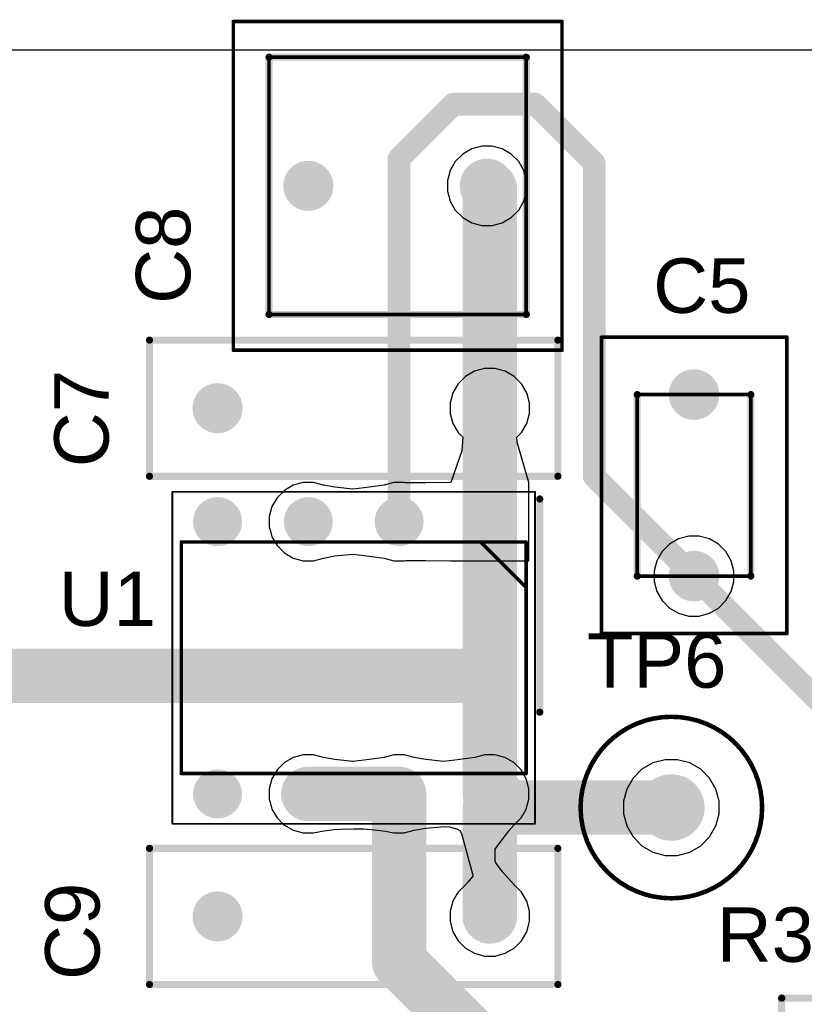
# Model space of a CAD drawing. Header units: millimetres. Extents: x 24 to 183, y 18 to 128.
# Tile 10 of 11: x 129 to 151, y 79 to 107. Entities that reach past the tile are written whole.
import ezdxf

# ---------------------------------------------------------------- set-up
doc = ezdxf.new("R2010")
doc.units = ezdxf.units.MM
for name, color, linetype in [('BottomLayer', 5, 'Continuous'), ('BottomSolder', 6, 'Continuous'), ('Mechanical13', 56, 'Continuous'), ('Mechanical15', 56, 'Continuous'), ('MultiLayer', 9, 'Continuous'), ('PadHoleLayer', 156, 'Continuous'), ('TopLayer', 1, 'Continuous'), ('TopOverlay', 2, 'Continuous'), ('TopSolder', 216, 'Continuous')]:
    doc.layers.add(name, color=color, linetype=linetype)
doc.styles.add('Arial', font='arial.ttf', dxfattribs={"height": 0.2})

# ---------------------------------------------------------------- blocks, each defined once
blk = doc.blocks.new('5261_7')
at = {"layer": 'BottomLayer'}
h = blk.add_hatch(color=5, dxfattribs=at)
edge = h.paths.add_edge_path()
edge.add_arc((0, 0), 0.83, 0, 360)
at = {"layer": 'BottomSolder'}
h = blk.add_hatch(color=6, dxfattribs=at)
edge = h.paths.add_edge_path()
edge.add_arc((0, 0), 0.9316, 0, 360)
at = {"layer": 'MultiLayer'}
h = blk.add_hatch(color=9, dxfattribs=at)
edge = h.paths.add_edge_path()
edge.add_arc((0, 0), 0.83, 0, 360)
at = {"layer": 'PadHoleLayer'}
h = blk.add_hatch(color=156, dxfattribs=at)
edge = h.paths.add_edge_path()
edge.add_arc((0, 0), 0.53, 0, 360)
at = {"layer": 'TopLayer'}
h = blk.add_hatch(color=1, dxfattribs=at)
edge = h.paths.add_edge_path()
edge.add_arc((0, 0), 0.83, 0, 360)
at = {"layer": 'TopSolder'}
h = blk.add_hatch(color=216, dxfattribs=at)
edge = h.paths.add_edge_path()
edge.add_arc((0, 0), 0.9316, 0, 360)
at = {"layer": 'Mechanical15'}
for points, const_width in [([(2.54, 0, 1), (-2.54, 0, 1)], 0.127), ([(-2.57175, 0, 1), (-2.50825, 0, 1)], 0.0635), ([(2.50825, 0, 1), (2.57175, 0, 1)], 0.0635)]:
    blk.add_lwpolyline(points, format="xyb", close=True, dxfattribs=dict(at, const_width=const_width))
blk = doc.blocks.new('F2W2D0_17')
at = {"layer": 'BottomLayer'}
h = blk.add_hatch(color=5, dxfattribs=at)
edge = h.paths.add_edge_path()
edge.add_arc((0, 0), 0.6, 0, 360)
h = blk.add_hatch(color=5, dxfattribs=at)
edge = h.paths.add_edge_path()
edge.add_arc((15.2, 0), 0.6, 0, 360)
at = {"layer": 'BottomSolder'}
h = blk.add_hatch(color=6, dxfattribs=at)
edge = h.paths.add_edge_path()
edge.add_arc((0, 0), 0.702, 0, 360)
h = blk.add_hatch(color=6, dxfattribs=at)
edge = h.paths.add_edge_path()
edge.add_arc((15.2, 0), 0.702, 0, 360)
at = {"layer": 'MultiLayer'}
h = blk.add_hatch(color=9, dxfattribs=at)
edge = h.paths.add_edge_path()
edge.add_arc((0, 0), 0.6, 0, 360)
h = blk.add_hatch(color=9, dxfattribs=at)
edge = h.paths.add_edge_path()
edge.add_arc((15.2, 0), 0.6, 0, 360)
at = {"layer": 'PadHoleLayer'}
h = blk.add_hatch(color=156, dxfattribs=at)
edge = h.paths.add_edge_path()
edge.add_arc((0, 0), 0.4, 0, 360)
h = blk.add_hatch(color=156, dxfattribs=at)
edge = h.paths.add_edge_path()
edge.add_arc((15.2, 0), 0.4, 0, 360)
at = {"layer": 'TopLayer'}
h = blk.add_hatch(color=1, dxfattribs=at)
edge = h.paths.add_edge_path()
edge.add_arc((0, 0), 0.6, 0, 360)
h = blk.add_hatch(color=1, dxfattribs=at)
edge = h.paths.add_edge_path()
edge.add_arc((15.2, 0), 0.6, 0, 360)
at = {"layer": 'TopSolder'}
h = blk.add_hatch(color=216, dxfattribs=at)
edge = h.paths.add_edge_path()
edge.add_arc((0, 0), 0.702, 0, 360)
h = blk.add_hatch(color=216, dxfattribs=at)
edge = h.paths.add_edge_path()
edge.add_arc((15.2, 0), 0.702, 0, 360)
at = {"layer": 'Mechanical15', "const_width": 0.203}
for points in [[(1.397, -1.397), (1.397, 1.397)], [(1.397, 1.397), (13.843, 1.397)], [(13.843, -1.397), (13.843, 1.397)], [(1.397, -1.397), (13.843, -1.397)]]:
    blk.add_lwpolyline(points, dxfattribs=at)
at = {"layer": 'Mechanical15', "const_width": 0.102}
for points in [[(1.346, 1.397, 1), (1.448, 1.397, 1)], [(1.346, 1.397, 1), (1.448, 1.397, 1)], [(13.792, 1.397, 1), (13.894, 1.397, 1)], [(13.792, 1.397, 1), (13.894, 1.397, 1)], [(1.346, -1.397, 1), (1.448, -1.397, 1)], [(1.346, -1.397, 1), (1.448, -1.397, 1)], [(13.792, -1.397, 1), (13.894, -1.397, 1)], [(13.792, -1.397, 1), (13.894, -1.397, 1)]]:
    blk.add_lwpolyline(points, format="xyb", close=True, dxfattribs=at)
at = {"layer": 'TopOverlay', "const_width": 0.2}
for points in [[(3.775, 1.524), (11.425, 1.524)], [(3.775, 0), (3.775, 1.524)], [(11.425, -1.524), (11.425, 1.524)], [(2.032, 0), (3.775, 0)], [(3.775, -1.524), (3.775, 0)], [(11.425, 0), (13.335, 0)], [(3.775, -1.524), (11.425, -1.524)]]:
    blk.add_lwpolyline(points, dxfattribs=at)
at = {"layer": 'TopOverlay', "const_width": 0.1}
for points in [[(3.725, 1.524, 1), (3.825, 1.524, 1)], [(3.725, 1.524, 1), (3.825, 1.524, 1)], [(11.375, 1.524, 1), (11.475, 1.524, 1)], [(11.375, 1.524, 1), (11.475, 1.524, 1)], [(1.982, 0, 1), (2.082, 0, 1)], [(3.725, 0, 1), (3.825, 0, 1)], [(3.725, 0, 1), (3.825, 0, 1)], [(3.725, 0, 1), (3.825, 0, 1)], [(11.375, 0, 1), (11.475, 0, 1)], [(13.285, 0, 1), (13.385, 0, 1)], [(3.725, -1.524, 1), (3.825, -1.524, 1)], [(3.725, -1.524, 1), (3.825, -1.524, 1)], [(11.375, -1.524, 1), (11.475, -1.524, 1)], [(11.375, -1.524, 1), (11.475, -1.524, 1)]]:
    blk.add_lwpolyline(points, format="xyb", close=True, dxfattribs=at)
blk = doc.blocks.new('C325C201K3G5TA_19')
at = {"layer": 'BottomLayer'}
h = blk.add_hatch(color=5, dxfattribs=at)
edge = h.paths.add_edge_path()
edge.add_arc((0, 0), 0.609, 0, 360)
h = blk.add_hatch(color=5, dxfattribs=at)
edge = h.paths.add_edge_path()
edge.add_arc((5.08, 0), 0.609, 0, 360)
at = {"layer": 'BottomSolder'}
h = blk.add_hatch(color=6, dxfattribs=at)
edge = h.paths.add_edge_path()
edge.add_arc((0, 0), 0.71, 0, 360)
h = blk.add_hatch(color=6, dxfattribs=at)
edge = h.paths.add_edge_path()
edge.add_arc((5.08, 0), 0.71, 0, 360)
at = {"layer": 'MultiLayer'}
h = blk.add_hatch(color=9, dxfattribs=at)
edge = h.paths.add_edge_path()
edge.add_arc((0, 0), 0.609, 0, 360)
h = blk.add_hatch(color=9, dxfattribs=at)
edge = h.paths.add_edge_path()
edge.add_arc((5.08, 0), 0.609, 0, 360)
at = {"layer": 'PadHoleLayer'}
h = blk.add_hatch(color=156, dxfattribs=at)
edge = h.paths.add_edge_path()
edge.add_arc((0, 0), 0.355, 0, 360)
h = blk.add_hatch(color=156, dxfattribs=at)
edge = h.paths.add_edge_path()
edge.add_arc((5.08, 0), 0.355, 0, 360)
at = {"layer": 'TopLayer'}
h = blk.add_hatch(color=1, dxfattribs=at)
edge = h.paths.add_edge_path()
edge.add_arc((0, 0), 0.609, 0, 360)
h = blk.add_hatch(color=1, dxfattribs=at)
edge = h.paths.add_edge_path()
edge.add_arc((5.08, 0), 0.609, 0, 360)
at = {"layer": 'TopSolder'}
h = blk.add_hatch(color=216, dxfattribs=at)
edge = h.paths.add_edge_path()
edge.add_arc((0, 0), 0.71, 0, 360)
h = blk.add_hatch(color=216, dxfattribs=at)
edge = h.paths.add_edge_path()
edge.add_arc((5.08, 0), 0.71, 0, 360)
at = {"layer": 'Mechanical13', "const_width": 0.1}
for points in [[(0, 1.59), (0, -1.59)], [(0, 1.59), (5.08, 1.59)], [(5.08, 1.59), (5.08, -1.59)], [(0, -1.59), (5.08, -1.59)]]:
    blk.add_lwpolyline(points, dxfattribs=at)
at = {"layer": 'Mechanical13', "const_width": 0.05}
for points in [[(-0.025, 1.59, 1), (0.025, 1.59, 1)], [(-0.025, 1.59, 1), (0.025, 1.59, 1)], [(5.055, 1.59, 1), (5.105, 1.59, 1)], [(5.055, 1.59, 1), (5.105, 1.59, 1)], [(-0.025, -1.59, 1), (0.025, -1.59, 1)], [(-0.025, -1.59, 1), (0.025, -1.59, 1)], [(5.055, -1.59, 1), (5.105, -1.59, 1)], [(5.055, -1.59, 1), (5.105, -1.59, 1)]]:
    blk.add_lwpolyline(points, format="xyb", close=True, dxfattribs=at)
at = {"layer": 'Mechanical15', "const_width": 0.1}
for points in [[(-1.609, 2.59), (-1.609, -2.6)], [(-1.609, 2.59), (6.689, 2.59)], [(6.689, 2.59), (6.689, -2.6)], [(-1.609, -2.6), (6.689, -2.6)]]:
    blk.add_lwpolyline(points, dxfattribs=at)
at = {"layer": 'Mechanical15', "const_width": 0.05}
for points in [[(-1.634, 2.59, 1), (-1.584, 2.59, 1)], [(-1.634, 2.59, 1), (-1.584, 2.59, 1)], [(6.664, 2.59, 1), (6.714, 2.59, 1)], [(6.664, 2.59, 1), (6.714, 2.59, 1)], [(-1.634, -2.6, 1), (-1.584, -2.6, 1)], [(-1.634, -2.6, 1), (-1.584, -2.6, 1)], [(6.664, -2.6, 1), (6.714, -2.6, 1)], [(6.664, -2.6, 1), (6.714, -2.6, 1)]]:
    blk.add_lwpolyline(points, format="xyb", close=True, dxfattribs=at)
at = {"layer": 'TopOverlay', "const_width": 0.2}
for points in [[(0, 1.59), (5.08, 1.59)], [(0, -1.59), (5.08, -1.59)]]:
    blk.add_lwpolyline(points, dxfattribs=at)
at = {"layer": 'TopOverlay', "const_width": 0.1}
for points in [[(-0.05, 1.59, 1), (0.05, 1.59, 1)], [(5.03, 1.59, 1), (5.13, 1.59, 1)], [(-0.05, -1.59, 1), (0.05, -1.59, 1)], [(5.03, -1.59, 1), (5.13, -1.59, 1)]]:
    blk.add_lwpolyline(points, format="xyb", close=True, dxfattribs=at)
blk = doc.blocks.new('MKS2D041001K00KSSD_33')
at = {"layer": 'BottomLayer'}
h = blk.add_hatch(color=5, dxfattribs=at)
edge = h.paths.add_edge_path()
edge.add_arc((0, 0), 0.6, 0, 360)
h = blk.add_hatch(color=5, dxfattribs=at)
edge = h.paths.add_edge_path()
edge.add_arc((5, 0), 0.6, 0, 360)
at = {"layer": 'BottomSolder'}
h = blk.add_hatch(color=6, dxfattribs=at)
edge = h.paths.add_edge_path()
edge.add_arc((0, 0), 0.702, 0, 360)
h = blk.add_hatch(color=6, dxfattribs=at)
edge = h.paths.add_edge_path()
edge.add_arc((5, 0), 0.702, 0, 360)
at = {"layer": 'MultiLayer'}
h = blk.add_hatch(color=9, dxfattribs=at)
edge = h.paths.add_edge_path()
edge.add_arc((0, 0), 0.6, 0, 360)
h = blk.add_hatch(color=9, dxfattribs=at)
edge = h.paths.add_edge_path()
edge.add_arc((5, 0), 0.6, 0, 360)
at = {"layer": 'PadHoleLayer'}
h = blk.add_hatch(color=156, dxfattribs=at)
edge = h.paths.add_edge_path()
edge.add_arc((0, 0), 0.375, 0, 360)
h = blk.add_hatch(color=156, dxfattribs=at)
edge = h.paths.add_edge_path()
edge.add_arc((5, 0), 0.375, 0, 360)
at = {"layer": 'TopLayer'}
h = blk.add_hatch(color=1, dxfattribs=at)
edge = h.paths.add_edge_path()
edge.add_arc((0, 0), 0.6, 0, 360)
h = blk.add_hatch(color=1, dxfattribs=at)
edge = h.paths.add_edge_path()
edge.add_arc((5, 0), 0.6, 0, 360)
at = {"layer": 'TopSolder'}
h = blk.add_hatch(color=216, dxfattribs=at)
edge = h.paths.add_edge_path()
edge.add_arc((0, 0), 0.702, 0, 360)
h = blk.add_hatch(color=216, dxfattribs=at)
edge = h.paths.add_edge_path()
edge.add_arc((5, 0), 0.702, 0, 360)
at = {"layer": 'Mechanical13', "const_width": 0.2}
for points in [[(6.1, 3.6), (-1.1, 3.6)], [(-1.1, 3.6), (-1.1, -3.6)], [(6.1, 3.6), (6.1, -3.6)], [(6.1, -3.6), (-1.1, -3.6)]]:
    blk.add_lwpolyline(points, dxfattribs=at)
at = {"layer": 'Mechanical13', "const_width": 0.1}
for points in [[(-1.15, 3.6, 1), (-1.05, 3.6, 1)], [(-1.15, 3.6, 1), (-1.05, 3.6, 1)], [(6.05, 3.6, 1), (6.15, 3.6, 1)], [(6.05, 3.6, 1), (6.15, 3.6, 1)], [(-1.15, -3.6, 1), (-1.05, -3.6, 1)], [(-1.15, -3.6, 1), (-1.05, -3.6, 1)], [(6.05, -3.6, 1), (6.15, -3.6, 1)], [(6.05, -3.6, 1), (6.15, -3.6, 1)]]:
    blk.add_lwpolyline(points, format="xyb", close=True, dxfattribs=at)
at = {"layer": 'Mechanical15', "const_width": 0.1}
for points in [[(7.1, 4.6), (-2.1, 4.6)], [(-2.1, 4.6), (-2.1, -4.6)], [(7.1, 4.6), (7.1, -4.6)], [(7.1, -4.6), (-2.1, -4.6)]]:
    blk.add_lwpolyline(points, dxfattribs=at)
at = {"layer": 'Mechanical15', "const_width": 0.05}
for points in [[(-2.125, 4.6, 1), (-2.075, 4.6, 1)], [(-2.125, 4.6, 1), (-2.075, 4.6, 1)], [(7.075, 4.6, 1), (7.125, 4.6, 1)], [(7.075, 4.6, 1), (7.125, 4.6, 1)], [(-2.125, -4.6, 1), (-2.075, -4.6, 1)], [(-2.125, -4.6, 1), (-2.075, -4.6, 1)], [(7.075, -4.6, 1), (7.125, -4.6, 1)], [(7.075, -4.6, 1), (7.125, -4.6, 1)]]:
    blk.add_lwpolyline(points, format="xyb", close=True, dxfattribs=at)
at = {"layer": 'TopOverlay', "const_width": 0.1}
for points in [[(6.1, 3.6), (-1.1, 3.6)], [(-1.1, 3.6), (-1.1, -3.6)], [(6.1, 3.6), (-1.1, 3.6)], [(-1.1, 3.6), (-1.1, -3.6)], [(6.1, 3.6), (6.1, -3.6)], [(6.1, 3.6), (6.1, -3.6)], [(6.1, -3.6), (-1.1, -3.6)], [(6.1, -3.6), (-1.1, -3.6)]]:
    blk.add_lwpolyline(points, dxfattribs=at)
at = {"layer": 'TopOverlay', "const_width": 0.05}
for points in [[(-1.125, 3.6, 1), (-1.075, 3.6, 1)], [(-1.125, 3.6, 1), (-1.075, 3.6, 1)], [(-1.125, 3.6, 1), (-1.075, 3.6, 1)], [(-1.125, 3.6, 1), (-1.075, 3.6, 1)], [(6.075, 3.6, 1), (6.125, 3.6, 1)], [(6.075, 3.6, 1), (6.125, 3.6, 1)], [(6.075, 3.6, 1), (6.125, 3.6, 1)], [(6.075, 3.6, 1), (6.125, 3.6, 1)], [(-1.125, -3.6, 1), (-1.075, -3.6, 1)], [(-1.125, -3.6, 1), (-1.075, -3.6, 1)], [(-1.125, -3.6, 1), (-1.075, -3.6, 1)], [(-1.125, -3.6, 1), (-1.075, -3.6, 1)], [(6.075, -3.6, 1), (6.125, -3.6, 1)], [(6.075, -3.6, 1), (6.125, -3.6, 1)], [(6.075, -3.6, 1), (6.125, -3.6, 1)], [(6.075, -3.6, 1), (6.125, -3.6, 1)]]:
    blk.add_lwpolyline(points, format="xyb", close=True, dxfattribs=at)
blk = doc.blocks.new('DIP762W57P254L952H343Q8N_35')
at = {"layer": 'BottomLayer'}
blk.add_hatch(color=5, dxfattribs=at).paths.add_polyline_path([(-4.395, 4.395), (-3.225, 4.395), (-3.225, 3.225), (-4.395, 3.225)])
h = blk.add_hatch(color=5, dxfattribs=at)
edge = h.paths.add_edge_path()
edge.add_arc((3.81, 3.81), 0.585, 0, 360)
h = blk.add_hatch(color=5, dxfattribs=at)
edge = h.paths.add_edge_path()
edge.add_arc((-3.81, 1.27), 0.585, 0, 360)
h = blk.add_hatch(color=5, dxfattribs=at)
edge = h.paths.add_edge_path()
edge.add_arc((3.81, 1.27), 0.585, 0, 360)
h = blk.add_hatch(color=5, dxfattribs=at)
edge = h.paths.add_edge_path()
edge.add_arc((-3.81, -1.27), 0.585, 0, 360)
h = blk.add_hatch(color=5, dxfattribs=at)
edge = h.paths.add_edge_path()
edge.add_arc((3.81, -1.27), 0.585, 0, 360)
h = blk.add_hatch(color=5, dxfattribs=at)
edge = h.paths.add_edge_path()
edge.add_arc((-3.81, -3.81), 0.585, 0, 360)
h = blk.add_hatch(color=5, dxfattribs=at)
edge = h.paths.add_edge_path()
edge.add_arc((3.81, -3.81), 0.585, 0, 360)
at = {"layer": 'BottomSolder'}
blk.add_hatch(color=6, dxfattribs=at).paths.add_polyline_path([(-4.497, 4.497), (-3.123, 4.497), (-3.123, 3.123), (-4.497, 3.123)])
h = blk.add_hatch(color=6, dxfattribs=at)
edge = h.paths.add_edge_path()
edge.add_arc((3.81, 3.81), 0.687, 0, 360)
h = blk.add_hatch(color=6, dxfattribs=at)
edge = h.paths.add_edge_path()
edge.add_arc((-3.81, 1.27), 0.687, 0, 360)
h = blk.add_hatch(color=6, dxfattribs=at)
edge = h.paths.add_edge_path()
edge.add_arc((3.81, 1.27), 0.687, 0, 360)
h = blk.add_hatch(color=6, dxfattribs=at)
edge = h.paths.add_edge_path()
edge.add_arc((-3.81, -1.27), 0.687, 0, 360)
h = blk.add_hatch(color=6, dxfattribs=at)
edge = h.paths.add_edge_path()
edge.add_arc((3.81, -1.27), 0.687, 0, 360)
h = blk.add_hatch(color=6, dxfattribs=at)
edge = h.paths.add_edge_path()
edge.add_arc((-3.81, -3.81), 0.687, 0, 360)
h = blk.add_hatch(color=6, dxfattribs=at)
edge = h.paths.add_edge_path()
edge.add_arc((3.81, -3.81), 0.687, 0, 360)
at = {"layer": 'MultiLayer'}
blk.add_hatch(color=9, dxfattribs=at).paths.add_polyline_path([(-4.395, 4.395), (-3.225, 4.395), (-3.225, 3.225), (-4.395, 3.225)])
h = blk.add_hatch(color=9, dxfattribs=at)
edge = h.paths.add_edge_path()
edge.add_arc((3.81, 3.81), 0.585, 0, 360)
h = blk.add_hatch(color=9, dxfattribs=at)
edge = h.paths.add_edge_path()
edge.add_arc((-3.81, 1.27), 0.585, 0, 360)
h = blk.add_hatch(color=9, dxfattribs=at)
edge = h.paths.add_edge_path()
edge.add_arc((3.81, 1.27), 0.585, 0, 360)
h = blk.add_hatch(color=9, dxfattribs=at)
edge = h.paths.add_edge_path()
edge.add_arc((-3.81, -1.27), 0.585, 0, 360)
h = blk.add_hatch(color=9, dxfattribs=at)
edge = h.paths.add_edge_path()
edge.add_arc((3.81, -1.27), 0.585, 0, 360)
h = blk.add_hatch(color=9, dxfattribs=at)
edge = h.paths.add_edge_path()
edge.add_arc((-3.81, -3.81), 0.585, 0, 360)
h = blk.add_hatch(color=9, dxfattribs=at)
edge = h.paths.add_edge_path()
edge.add_arc((3.81, -3.81), 0.585, 0, 360)
at = {"layer": 'PadHoleLayer'}
h = blk.add_hatch(color=156, dxfattribs=at)
edge = h.paths.add_edge_path()
edge.add_arc((-3.81, 3.81), 0.385, 0, 360)
h = blk.add_hatch(color=156, dxfattribs=at)
edge = h.paths.add_edge_path()
edge.add_arc((3.81, 3.81), 0.385, 0, 360)
h = blk.add_hatch(color=156, dxfattribs=at)
edge = h.paths.add_edge_path()
edge.add_arc((-3.81, 1.27), 0.385, 0, 360)
h = blk.add_hatch(color=156, dxfattribs=at)
edge = h.paths.add_edge_path()
edge.add_arc((3.81, 1.27), 0.385, 0, 360)
h = blk.add_hatch(color=156, dxfattribs=at)
edge = h.paths.add_edge_path()
edge.add_arc((-3.81, -1.27), 0.385, 0, 360)
h = blk.add_hatch(color=156, dxfattribs=at)
edge = h.paths.add_edge_path()
edge.add_arc((3.81, -1.27), 0.385, 0, 360)
h = blk.add_hatch(color=156, dxfattribs=at)
edge = h.paths.add_edge_path()
edge.add_arc((-3.81, -3.81), 0.385, 0, 360)
h = blk.add_hatch(color=156, dxfattribs=at)
edge = h.paths.add_edge_path()
edge.add_arc((3.81, -3.81), 0.385, 0, 360)
at = {"layer": 'TopLayer'}
blk.add_hatch(color=1, dxfattribs=at).paths.add_polyline_path([(-4.395, 4.395), (-3.225, 4.395), (-3.225, 3.225), (-4.395, 3.225)])
h = blk.add_hatch(color=1, dxfattribs=at)
edge = h.paths.add_edge_path()
edge.add_arc((3.81, 3.81), 0.585, 0, 360)
h = blk.add_hatch(color=1, dxfattribs=at)
edge = h.paths.add_edge_path()
edge.add_arc((-3.81, 1.27), 0.585, 0, 360)
h = blk.add_hatch(color=1, dxfattribs=at)
edge = h.paths.add_edge_path()
edge.add_arc((3.81, 1.27), 0.585, 0, 360)
h = blk.add_hatch(color=1, dxfattribs=at)
edge = h.paths.add_edge_path()
edge.add_arc((-3.81, -1.27), 0.585, 0, 360)
h = blk.add_hatch(color=1, dxfattribs=at)
edge = h.paths.add_edge_path()
edge.add_arc((3.81, -1.27), 0.585, 0, 360)
h = blk.add_hatch(color=1, dxfattribs=at)
edge = h.paths.add_edge_path()
edge.add_arc((-3.81, -3.81), 0.585, 0, 360)
h = blk.add_hatch(color=1, dxfattribs=at)
edge = h.paths.add_edge_path()
edge.add_arc((3.81, -3.81), 0.585, 0, 360)
at = {"layer": 'TopSolder'}
blk.add_hatch(color=216, dxfattribs=at).paths.add_polyline_path([(-4.497, 4.497), (-3.123, 4.497), (-3.123, 3.123), (-4.497, 3.123)])
h = blk.add_hatch(color=216, dxfattribs=at)
edge = h.paths.add_edge_path()
edge.add_arc((3.81, 3.81), 0.687, 0, 360)
h = blk.add_hatch(color=216, dxfattribs=at)
edge = h.paths.add_edge_path()
edge.add_arc((-3.81, 1.27), 0.687, 0, 360)
h = blk.add_hatch(color=216, dxfattribs=at)
edge = h.paths.add_edge_path()
edge.add_arc((3.81, 1.27), 0.687, 0, 360)
h = blk.add_hatch(color=216, dxfattribs=at)
edge = h.paths.add_edge_path()
edge.add_arc((-3.81, -1.27), 0.687, 0, 360)
h = blk.add_hatch(color=216, dxfattribs=at)
edge = h.paths.add_edge_path()
edge.add_arc((3.81, -1.27), 0.687, 0, 360)
h = blk.add_hatch(color=216, dxfattribs=at)
edge = h.paths.add_edge_path()
edge.add_arc((-3.81, -3.81), 0.687, 0, 360)
h = blk.add_hatch(color=216, dxfattribs=at)
edge = h.paths.add_edge_path()
edge.add_arc((3.81, -3.81), 0.687, 0, 360)
at = {"layer": 'Mechanical13', "const_width": 0.1}
for points in [[(-3.24, 3.555), (-1.97, 4.825)], [(-3.24, -4.825), (-3.24, 4.825)], [(3.24, 4.825), (-3.24, 4.825)], [(3.24, -4.825), (3.24, 4.825)], [(3.24, -4.825), (-3.24, -4.825)]]:
    blk.add_lwpolyline(points, dxfattribs=at)
at = {"layer": 'Mechanical13', "const_width": 0.05}
for points in [[(-3.265, 4.825, 1), (-3.215, 4.825, 1)], [(-3.265, 4.825, 1), (-3.215, 4.825, 1)], [(-1.995, 4.825, 1), (-1.945, 4.825, 1)], [(3.215, 4.825, 1), (3.265, 4.825, 1)], [(3.215, 4.825, 1), (3.265, 4.825, 1)], [(-3.265, 3.555, 1), (-3.215, 3.555, 1)], [(-3.265, -4.825, 1), (-3.215, -4.825, 1)], [(-3.265, -4.825, 1), (-3.215, -4.825, 1)], [(3.215, -4.825, 1), (3.265, -4.825, 1)], [(3.215, -4.825, 1), (3.265, -4.825, 1)]]:
    blk.add_lwpolyline(points, format="xyb", close=True, dxfattribs=at)
at = {"layer": 'Mechanical15', "const_width": 0.05}
for points in [[(-4.645, -5.075), (-4.645, 5.075)], [(4.645, 5.075), (-4.645, 5.075)], [(4.645, -5.075), (4.645, 5.075)], [(4.645, -5.075), (-4.645, -5.075)]]:
    blk.add_lwpolyline(points, dxfattribs=at)
at = {"layer": 'Mechanical15', "const_width": 0.025}
for points in [[(-4.657, 5.075, 1), (-4.633, 5.075, 1)], [(-4.657, 5.075, 1), (-4.633, 5.075, 1)], [(4.633, 5.075, 1), (4.657, 5.075, 1)], [(4.633, 5.075, 1), (4.657, 5.075, 1)], [(-4.657, -5.075, 1), (-4.633, -5.075, 1)], [(-4.657, -5.075, 1), (-4.633, -5.075, 1)], [(4.633, -5.075, 1), (4.657, -5.075, 1)], [(4.633, -5.075, 1), (4.657, -5.075, 1)]]:
    blk.add_lwpolyline(points, format="xyb", close=True, dxfattribs=at)
at = {"layer": 'TopOverlay', "const_width": 0.2}
blk.add_lwpolyline([(1.524, 5.207), (-4.445, 5.207)], dxfattribs=at)
at = {"layer": 'TopOverlay', "const_width": 0.1}
for points in [[(-4.495, 5.207, 1), (-4.395, 5.207, 1)], [(1.474, 5.207, 1), (1.574, 5.207, 1)]]:
    blk.add_lwpolyline(points, format="xyb", close=True, dxfattribs=at)
blk = doc.blocks.new('RAD_0_3_46')
at = {"layer": 'BottomLayer'}
h = blk.add_hatch(color=5, dxfattribs=at)
edge = h.paths.add_edge_path()
edge.add_arc((-3.81, 0), 0.6, 0, 360)
h = blk.add_hatch(color=5, dxfattribs=at)
edge = h.paths.add_edge_path()
edge.add_arc((3.81, 0), 0.6, 0, 360)
at = {"layer": 'BottomSolder'}
h = blk.add_hatch(color=6, dxfattribs=at)
edge = h.paths.add_edge_path()
edge.add_arc((-3.81, 0), 0.702, 0, 360)
h = blk.add_hatch(color=6, dxfattribs=at)
edge = h.paths.add_edge_path()
edge.add_arc((3.81, 0), 0.702, 0, 360)
at = {"layer": 'MultiLayer'}
h = blk.add_hatch(color=9, dxfattribs=at)
edge = h.paths.add_edge_path()
edge.add_arc((-3.81, 0), 0.6, 0, 360)
h = blk.add_hatch(color=9, dxfattribs=at)
edge = h.paths.add_edge_path()
edge.add_arc((3.81, 0), 0.6, 0, 360)
at = {"layer": 'PadHoleLayer'}
h = blk.add_hatch(color=156, dxfattribs=at)
edge = h.paths.add_edge_path()
edge.add_arc((-3.81, 0), 0.35, 0, 360)
h = blk.add_hatch(color=156, dxfattribs=at)
edge = h.paths.add_edge_path()
edge.add_arc((3.81, 0), 0.35, 0, 360)
at = {"layer": 'TopLayer'}
h = blk.add_hatch(color=1, dxfattribs=at)
edge = h.paths.add_edge_path()
edge.add_arc((-3.81, 0), 0.6, 0, 360)
h = blk.add_hatch(color=1, dxfattribs=at)
edge = h.paths.add_edge_path()
edge.add_arc((3.81, 0), 0.6, 0, 360)
at = {"layer": 'TopSolder'}
h = blk.add_hatch(color=216, dxfattribs=at)
edge = h.paths.add_edge_path()
edge.add_arc((-3.81, 0), 0.702, 0, 360)
h = blk.add_hatch(color=216, dxfattribs=at)
edge = h.paths.add_edge_path()
edge.add_arc((3.81, 0), 0.702, 0, 360)
at = {"layer": 'TopOverlay', "const_width": 0.2}
for points in [[(-5.715, -1.905), (-5.715, 1.905)], [(-5.715, 1.905), (5.715, 1.905)], [(5.715, -1.905), (5.715, 1.905)], [(-5.715, -1.905), (5.715, -1.905)]]:
    blk.add_lwpolyline(points, dxfattribs=at)
at = {"layer": 'TopOverlay', "const_width": 0.1}
for points in [[(-5.765, 1.905, 1), (-5.665, 1.905, 1)], [(-5.765, 1.905, 1), (-5.665, 1.905, 1)], [(5.665, 1.905, 1), (5.765, 1.905, 1)], [(5.665, 1.905, 1), (5.765, 1.905, 1)], [(-5.765, -1.905, 1), (-5.665, -1.905, 1)], [(-5.765, -1.905, 1), (-5.665, -1.905, 1)], [(5.665, -1.905, 1), (5.765, -1.905, 1)], [(5.665, -1.905, 1), (5.765, -1.905, 1)]]:
    blk.add_lwpolyline(points, format="xyb", close=True, dxfattribs=at)
blk = doc.blocks.new('RAD_0_3_47')
at = {"layer": 'BottomLayer'}
h = blk.add_hatch(color=5, dxfattribs=at)
edge = h.paths.add_edge_path()
edge.add_arc((-3.81, 0), 0.6, 0, 360)
h = blk.add_hatch(color=5, dxfattribs=at)
edge = h.paths.add_edge_path()
edge.add_arc((3.81, 0), 0.6, 0, 360)
at = {"layer": 'BottomSolder'}
h = blk.add_hatch(color=6, dxfattribs=at)
edge = h.paths.add_edge_path()
edge.add_arc((-3.81, 0), 0.702, 0, 360)
h = blk.add_hatch(color=6, dxfattribs=at)
edge = h.paths.add_edge_path()
edge.add_arc((3.81, 0), 0.702, 0, 360)
at = {"layer": 'MultiLayer'}
h = blk.add_hatch(color=9, dxfattribs=at)
edge = h.paths.add_edge_path()
edge.add_arc((-3.81, 0), 0.6, 0, 360)
h = blk.add_hatch(color=9, dxfattribs=at)
edge = h.paths.add_edge_path()
edge.add_arc((3.81, 0), 0.6, 0, 360)
at = {"layer": 'PadHoleLayer'}
h = blk.add_hatch(color=156, dxfattribs=at)
edge = h.paths.add_edge_path()
edge.add_arc((-3.81, 0), 0.35, 0, 360)
h = blk.add_hatch(color=156, dxfattribs=at)
edge = h.paths.add_edge_path()
edge.add_arc((3.81, 0), 0.35, 0, 360)
at = {"layer": 'TopLayer'}
h = blk.add_hatch(color=1, dxfattribs=at)
edge = h.paths.add_edge_path()
edge.add_arc((-3.81, 0), 0.6, 0, 360)
h = blk.add_hatch(color=1, dxfattribs=at)
edge = h.paths.add_edge_path()
edge.add_arc((3.81, 0), 0.6, 0, 360)
at = {"layer": 'TopSolder'}
h = blk.add_hatch(color=216, dxfattribs=at)
edge = h.paths.add_edge_path()
edge.add_arc((-3.81, 0), 0.702, 0, 360)
h = blk.add_hatch(color=216, dxfattribs=at)
edge = h.paths.add_edge_path()
edge.add_arc((3.81, 0), 0.702, 0, 360)
at = {"layer": 'TopOverlay', "const_width": 0.2}
for points in [[(-5.715, -1.905), (-5.715, 1.905)], [(-5.715, 1.905), (5.715, 1.905)], [(5.715, -1.905), (5.715, 1.905)], [(-5.715, -1.905), (5.715, -1.905)]]:
    blk.add_lwpolyline(points, dxfattribs=at)
at = {"layer": 'TopOverlay', "const_width": 0.1}
for points in [[(-5.765, 1.905, 1), (-5.665, 1.905, 1)], [(-5.765, 1.905, 1), (-5.665, 1.905, 1)], [(5.665, 1.905, 1), (5.765, 1.905, 1)], [(5.665, 1.905, 1), (5.765, 1.905, 1)], [(-5.765, -1.905, 1), (-5.665, -1.905, 1)], [(-5.765, -1.905, 1), (-5.665, -1.905, 1)], [(5.665, -1.905, 1), (5.765, -1.905, 1)], [(5.665, -1.905, 1), (5.765, -1.905, 1)]]:
    blk.add_lwpolyline(points, format="xyb", close=True, dxfattribs=at)

msp = doc.modelspace()

# ---------------------------------------------------------------- linework, layer by layer
at = {"layer": 'BottomLayer'}
for p, q in [((48.658, 106.038), (182.238, 106.038)), ((141.633, 103.343), (141.351, 103.267)), ((141.925, 103.343), (141.633, 103.343)), ((142.207, 103.267), (141.925, 103.343)), ((141.099, 103.122), (140.892, 102.915)), ((141.351, 103.267), (141.099, 103.122)), ((142.459, 103.122), (142.207, 103.267)), ((142.666, 102.915), (142.459, 103.122)), ((140.892, 102.915), (140.747, 102.663)), ((142.811, 102.663), (142.666, 102.915)), ((140.747, 102.663), (140.671, 102.381)), ((142.887, 102.381), (142.811, 102.663)), ((140.671, 102.381), (140.671, 102.089)), ((142.887, 102.089), (142.887, 102.381)), ((140.671, 102.089), (140.747, 101.807)), ((142.811, 101.807), (142.887, 102.089)), ((140.747, 101.807), (140.892, 101.555)), ((142.666, 101.555), (142.811, 101.807)), ((140.892, 101.555), (141.099, 101.348)), ((142.459, 101.348), (142.666, 101.555)), ((141.099, 101.348), (141.351, 101.203)), ((141.351, 101.203), (141.633, 101.127)), ((141.925, 101.127), (142.207, 101.203)), ((142.207, 101.203), (142.459, 101.348)), ((141.633, 101.127), (141.925, 101.127)), ((141.431, 97.044), (141.179, 96.899)), ((141.713, 97.12), (141.431, 97.044)), ((142.005, 97.12), (141.713, 97.12)), ((142.287, 97.044), (142.005, 97.12)), ((142.539, 96.899), (142.287, 97.044)), ((141.179, 96.899), (140.972, 96.692)), ((142.746, 96.692), (142.539, 96.899)), ((140.972, 96.692), (140.827, 96.44)), ((142.891, 96.44), (142.746, 96.692)), ((140.827, 96.44), (140.751, 96.158)), ((142.967, 96.158), (142.891, 96.44)), ((140.751, 96.158), (140.751, 95.866)), ((142.967, 95.866), (142.967, 96.158)), ((140.751, 95.866), (140.827, 95.584)), ((142.891, 95.584), (142.967, 95.866)), ((140.827, 95.584), (140.972, 95.332)), ((142.746, 95.332), (142.891, 95.584)), ((140.972, 95.332), (141.104, 95.2)), ((141.104, 95.2), (141.072, 94.817)), ((142.614, 95.2), (142.746, 95.332)), ((142.625, 95.065), (142.614, 95.2)), ((141.072, 94.817), (140.766, 93.93)), ((142.952, 93.93), (142.625, 95.065)), ((136.108, 93.712), (135.904, 93.508)), ((136.357, 93.856), (136.108, 93.712)), ((136.108, 93.712), (136.108, 93.712)), ((136.108, 93.712), (136.108, 93.712)), ((136.635, 93.93), (136.357, 93.856)), ((136.357, 93.856), (136.357, 93.856)), ((136.357, 93.856), (136.357, 93.856)), ((136.923, 93.93), (136.635, 93.93)), ((136.635, 93.93), (136.635, 93.93)), ((137.201, 93.856), (136.923, 93.93)), ((136.923, 93.93), (136.923, 93.93)), ((137.524, 93.798), (137.201, 93.856)), ((137.201, 93.856), (137.201, 93.856)), ((138.022, 93.748), (137.524, 93.798)), ((138.341, 93.783), (138.022, 93.748)), ((138.897, 93.856), (138.341, 93.783)), ((139.175, 93.93), (138.897, 93.856)), ((138.897, 93.856), (138.897, 93.856)), ((139.463, 93.93), (139.175, 93.93)), ((139.175, 93.93), (139.175, 93.93)), ((139.496, 93.921), (139.463, 93.93)), ((140.071, 93.925), (139.496, 93.921)), ((140.766, 93.93), (140.071, 93.925)), ((142.952, 91.744), (142.952, 93.93)), ((142.952, 93.93), (142.952, 93.93)), ((135.904, 93.508), (135.76, 93.259)), ((135.76, 93.259), (135.686, 92.981)), ((135.686, 92.981), (135.686, 92.864)), ((135.686, 92.864), (135.686, 92.693)), ((135.686, 92.693), (135.709, 92.607)), ((135.709, 92.607), (135.76, 92.415)), ((135.76, 92.415), (135.904, 92.166)), ((147.143, 92.353), (146.888, 92.206)), ((147.427, 92.43), (147.143, 92.353)), ((147.721, 92.43), (147.427, 92.43)), ((148.005, 92.353), (147.721, 92.43)), ((148.26, 92.206), (148.005, 92.353)), ((135.904, 92.166), (136.108, 91.962)), ((146.888, 92.206), (146.681, 91.999)), ((148.467, 91.999), (148.26, 92.206)), ((136.108, 91.962), (136.108, 91.962)), ((136.108, 91.962), (136.108, 91.962)), ((136.108, 91.962), (136.357, 91.818)), ((136.357, 91.818), (136.357, 91.818)), ((136.357, 91.818), (136.357, 91.818)), ((136.357, 91.818), (136.635, 91.744)), ((136.923, 91.744), (137.201, 91.818)), ((137.201, 91.818), (137.524, 91.876)), ((137.201, 91.818), (137.201, 91.818)), ((137.524, 91.876), (138.022, 91.926)), ((138.022, 91.926), (138.341, 91.891)), ((138.341, 91.891), (138.897, 91.818)), ((138.897, 91.818), (138.897, 91.818)), ((138.897, 91.818), (139.175, 91.744)), ((146.681, 91.999), (146.534, 91.744)), ((148.614, 91.744), (148.467, 91.999)), ((136.635, 91.744), (136.635, 91.744)), ((136.635, 91.744), (136.923, 91.744)), ((136.923, 91.744), (136.923, 91.744)), ((139.175, 91.744), (139.175, 91.744)), ((139.175, 91.744), (139.463, 91.744)), ((139.463, 91.744), (139.496, 91.753)), ((139.496, 91.753), (140.071, 91.749)), ((140.071, 91.749), (140.766, 91.744)), ((140.766, 91.744), (141.301, 91.744)), ((141.301, 91.744), (142.952, 91.744)), ((146.534, 91.744), (146.457, 91.46)), ((148.691, 91.46), (148.614, 91.744)), ((146.457, 91.46), (146.457, 91.166)), ((148.691, 91.166), (148.691, 91.46)), ((146.457, 91.166), (146.534, 90.882)), ((148.614, 90.882), (148.691, 91.166)), ((146.534, 90.882), (146.681, 90.627)), ((148.467, 90.627), (148.614, 90.882)), ((146.681, 90.627), (146.888, 90.42)), ((146.888, 90.42), (147.143, 90.273)), ((148.005, 90.273), (148.26, 90.42)), ((148.26, 90.42), (148.467, 90.627)), ((147.143, 90.273), (147.427, 90.196)), ((147.427, 90.196), (147.721, 90.196)), ((147.721, 90.196), (148.005, 90.273)), ((136.635, 86.31), (136.357, 86.236)), ((136.635, 86.31), (136.635, 86.31)), ((136.923, 86.31), (136.635, 86.31)), ((137.201, 86.236), (136.923, 86.31)), ((136.923, 86.31), (136.923, 86.31)), ((139.175, 86.31), (138.897, 86.236)), ((139.463, 86.31), (139.175, 86.31)), ((139.741, 86.236), (139.463, 86.31)), ((141.715, 86.31), (141.437, 86.236)), ((142.003, 86.31), (141.715, 86.31)), ((141.715, 86.31), (141.715, 86.31)), ((142.281, 86.236), (142.003, 86.31)), ((142.003, 86.31), (142.003, 86.31)), ((136.108, 86.092), (135.904, 85.888)), ((136.357, 86.236), (136.108, 86.092)), ((136.108, 86.092), (136.108, 86.092)), ((136.108, 86.092), (136.108, 86.092)), ((136.357, 86.236), (136.357, 86.236)), ((136.357, 86.236), (136.357, 86.236)), ((137.524, 86.178), (137.201, 86.236)), ((137.201, 86.236), (137.201, 86.236)), ((138.022, 86.128), (137.524, 86.178)), ((138.341, 86.163), (138.022, 86.128)), ((138.897, 86.236), (138.341, 86.163)), ((138.897, 86.236), (138.897, 86.236)), ((140.064, 86.178), (139.741, 86.236)), ((139.741, 86.236), (139.741, 86.236)), ((140.562, 86.128), (140.064, 86.178)), ((140.881, 86.163), (140.562, 86.128)), ((141.437, 86.236), (140.881, 86.163)), ((141.437, 86.236), (141.437, 86.236)), ((142.53, 86.092), (142.281, 86.236)), ((142.281, 86.236), (142.281, 86.236)), ((142.281, 86.236), (142.281, 86.236)), ((142.734, 85.888), (142.53, 86.092)), ((142.53, 86.092), (142.53, 86.092)), ((142.53, 86.092), (142.53, 86.092)), ((146.423, 86.083), (146.117, 85.907)), ((146.763, 86.174), (146.423, 86.083)), ((147.115, 86.174), (146.763, 86.174)), ((147.455, 86.083), (147.115, 86.174)), ((147.761, 85.907), (147.455, 86.083)), ((135.904, 85.888), (135.76, 85.639)), ((142.878, 85.639), (142.734, 85.888)), ((146.117, 85.907), (145.868, 85.658)), ((148.01, 85.658), (147.761, 85.907)), ((135.76, 85.639), (135.686, 85.361)), ((142.952, 85.361), (142.878, 85.639)), ((145.868, 85.658), (145.692, 85.352)), ((148.186, 85.352), (148.01, 85.658)), ((135.686, 85.361), (135.686, 85.244)), ((135.686, 85.244), (135.686, 85.073)), ((142.952, 85.073), (142.952, 85.361)), ((142.952, 85.361), (142.952, 85.361)), ((145.692, 85.352), (145.601, 85.012)), ((148.277, 85.012), (148.186, 85.352)), ((135.686, 85.073), (135.709, 84.987)), ((135.709, 84.987), (135.76, 84.795)), ((142.878, 84.795), (142.952, 85.073)), ((142.952, 85.073), (142.952, 85.073)), ((145.601, 85.012), (145.601, 84.66)), ((148.277, 84.66), (148.277, 85.012)), ((135.76, 84.795), (135.904, 84.546)), ((142.734, 84.546), (142.778, 84.623)), ((142.778, 84.623), (142.878, 84.795)), ((145.601, 84.66), (145.692, 84.32)), ((148.186, 84.32), (148.277, 84.66)), ((135.904, 84.546), (136.085, 84.365)), ((136.085, 84.365), (136.108, 84.342)), ((136.108, 84.342), (136.108, 84.342)), ((136.108, 84.342), (136.357, 84.198)), ((142.394, 84.186), (142.53, 84.342)), ((142.53, 84.342), (142.734, 84.546)), ((142.734, 84.546), (142.734, 84.546)), ((136.357, 84.198), (136.357, 84.198)), ((136.357, 84.198), (136.635, 84.124)), ((136.635, 84.124), (136.635, 84.124)), ((136.635, 84.124), (136.923, 84.124)), ((136.923, 84.124), (137.158, 84.172)), ((137.158, 84.172), (137.489, 84.22)), ((137.489, 84.22), (137.679, 84.234)), ((137.679, 84.234), (138.049, 84.244)), ((138.049, 84.244), (138.325, 84.237)), ((138.325, 84.237), (138.64, 84.216)), ((138.64, 84.216), (138.94, 84.172)), ((138.94, 84.172), (139.175, 84.124)), ((139.175, 84.124), (139.463, 84.124)), ((139.463, 84.124), (139.741, 84.198)), ((139.463, 84.124), (139.463, 84.124)), ((139.741, 84.198), (140.064, 84.256)), ((139.741, 84.198), (139.741, 84.198)), ((140.064, 84.256), (140.589, 84.308)), ((140.589, 84.308), (140.728, 84.295)), ((140.728, 84.295), (140.957, 84.228)), ((140.957, 84.228), (141.017, 84.197)), ((141.017, 84.197), (141.067, 84.114)), ((141.067, 84.114), (141.381, 82.941)), ((142.251, 84.002), (142.394, 84.186)), ((145.692, 84.32), (145.868, 84.014)), ((148.01, 84.014), (148.186, 84.32)), ((142.004, 83.675), (142.251, 84.002)), ((145.868, 84.014), (146.117, 83.765)), ((147.761, 83.765), (148.01, 84.014)), ((142.004, 83.334), (142.004, 83.675)), ((146.117, 83.765), (146.423, 83.589)), ((146.423, 83.589), (146.763, 83.498)), ((146.763, 83.498), (147.115, 83.498)), ((147.115, 83.498), (147.455, 83.589)), ((147.455, 83.589), (147.761, 83.765)), ((142.03, 83.286), (142.004, 83.334)), ((142.215, 83.04), (142.03, 83.286)), ((142.539, 82.675), (142.215, 83.04)), ((141.179, 82.675), (140.972, 82.468)), ((141.25, 82.755), (141.179, 82.675)), ((141.381, 82.917), (141.25, 82.755)), ((141.381, 82.941), (141.381, 82.917)), ((142.746, 82.468), (142.539, 82.675)), ((140.937, 82.408), (140.827, 82.216)), ((140.972, 82.468), (140.937, 82.408)), ((140.972, 82.468), (140.972, 82.468)), ((140.972, 82.468), (140.972, 82.468)), ((142.891, 82.216), (142.746, 82.468)), ((142.746, 82.468), (142.746, 82.468)), ((142.746, 82.468), (142.746, 82.468)), ((140.827, 82.216), (140.751, 81.934)), ((142.967, 81.934), (142.891, 82.216)), ((140.751, 81.934), (140.751, 81.642)), ((142.967, 81.642), (142.967, 81.934)), ((140.751, 81.642), (140.827, 81.36)), ((142.891, 81.36), (142.967, 81.642)), ((140.827, 81.36), (140.827, 81.36)), ((140.827, 81.36), (140.972, 81.108)), ((142.746, 81.108), (142.891, 81.36)), ((142.891, 81.36), (142.891, 81.36)), ((140.972, 81.108), (141.179, 80.901)), ((142.539, 80.901), (142.746, 81.108)), ((141.179, 80.901), (141.431, 80.756)), ((141.431, 80.756), (141.713, 80.68)), ((142.005, 80.68), (142.287, 80.756)), ((142.287, 80.756), (142.539, 80.901)), ((141.713, 80.68), (142.005, 80.68))]:
    msp.add_line(p, q, dxfattribs=at)
at = {"layer": 'TopLayer'}
for points, const_width in [([(139.319, 102.997), (140.843, 104.521)], 0.635), ([(140.843, 104.521), (143.129, 104.521)], 0.635), ([(143.129, 104.521), (144.78, 102.87)], 0.635), ([(139.319, 92.837), (139.319, 102.997)], 0.635), ([(144.78, 94.107), (144.78, 102.87)], 0.635), ([(141.779, 102.235), (141.859, 102.155)], 1.524), ([(141.859, 96.012), (141.859, 102.155)], 1.524), ([(141.859, 92.837), (141.859, 96.012)], 1.524), ([(144.78, 94.107), (147.574, 91.313)], 0.635), ([(141.859, 88.519), (141.859, 92.837)], 1.524), ([(147.574, 91.313), (152.273, 86.614)], 0.635), ([(121.539, 88.519), (141.859, 88.519)], 1.524), ([(141.859, 85.217), (141.859, 88.519)], 1.524), ([(136.779, 85.217), (139.319, 85.217)], 1.524), ([(139.319, 80.518), (139.319, 85.217)], 1.524), ([(141.859, 85.217), (142.004, 85.217)], 1.524), ([(142.004, 85.217), (142.385, 84.836)], 1.524), ([(141.859, 81.788), (141.859, 84.836)], 1.524), ([(142.385, 84.836), (146.939, 84.836)], 1.524), ([(139.319, 80.518), (141.732, 78.105)], 1.524)]:
    msp.add_lwpolyline(points, dxfattribs=dict(at, const_width=const_width))
for points, const_width in [([(140.684, 104.521, 1), (141.002, 104.521, 1)], 0.318), ([(140.684, 104.521, 1), (141.002, 104.521, 1)], 0.318), ([(142.97, 104.521, 1), (143.288, 104.521, 1)], 0.318), ([(142.97, 104.521, 1), (143.288, 104.521, 1)], 0.318), ([(139.16, 102.997, 1), (139.478, 102.997, 1)], 0.318), ([(139.16, 102.997, 1), (139.478, 102.997, 1)], 0.318), ([(144.621, 102.87, 1), (144.939, 102.87, 1)], 0.318), ([(144.621, 102.87, 1), (144.939, 102.87, 1)], 0.318), ([(141.398, 102.235, 1), (142.16, 102.235, 1)], 0.762), ([(141.478, 102.155, 1), (142.24, 102.155, 1)], 0.762), ([(141.478, 102.155, 1), (142.24, 102.155, 1)], 0.762), ([(141.478, 96.012, 1), (142.24, 96.012, 1)], 0.762), ([(141.478, 96.012, 1), (142.24, 96.012, 1)], 0.762), ([(144.621, 94.107, 1), (144.939, 94.107, 1)], 0.318), ([(144.621, 94.107, 1), (144.939, 94.107, 1)], 0.318), ([(141.478, 92.837, 1), (142.24, 92.837, 1)], 0.762), ([(141.478, 92.837, 1), (142.24, 92.837, 1)], 0.762), ([(139.16, 92.837, 1), (139.478, 92.837, 1)], 0.318), ([(147.415, 91.313, 1), (147.733, 91.313, 1)], 0.318), ([(147.415, 91.313, 1), (147.733, 91.313, 1)], 0.318), ([(141.478, 88.519, 1), (142.24, 88.519, 1)], 0.762), ([(141.478, 88.519, 1), (142.24, 88.519, 1)], 0.762), ([(141.478, 88.519, 1), (142.24, 88.519, 1)], 0.762), ([(136.398, 85.217, 1), (137.16, 85.217, 1)], 0.762), ([(138.938, 85.217, 1), (139.7, 85.217, 1)], 0.762), ([(138.938, 85.217, 1), (139.7, 85.217, 1)], 0.762), ([(141.478, 85.217, 1), (142.24, 85.217, 1)], 0.762), ([(141.478, 85.217, 1), (142.24, 85.217, 1)], 0.762), ([(141.623, 85.217, 1), (142.385, 85.217, 1)], 0.762), ([(141.623, 85.217, 1), (142.385, 85.217, 1)], 0.762), ([(141.478, 84.836, 1), (142.24, 84.836, 1)], 0.762), ([(142.004, 84.836, 1), (142.766, 84.836, 1)], 0.762), ([(142.004, 84.836, 1), (142.766, 84.836, 1)], 0.762), ([(146.558, 84.836, 1), (147.32, 84.836, 1)], 0.762), ([(141.478, 81.788, 1), (142.24, 81.788, 1)], 0.762), ([(138.938, 80.518, 1), (139.7, 80.518, 1)], 0.762), ([(138.938, 80.518, 1), (139.7, 80.518, 1)], 0.762)]:
    msp.add_lwpolyline(points, format="xyb", close=True, dxfattribs=dict(at, const_width=const_width))

# ---------------------------------------------------------------- block references
for name, p, rotation in [('MKS2D041001K00KSSD_33', (141.779, 102.235), 180), ('C325C201K3G5TA_19', (147.574, 91.313), 90), ('DIP762W57P254L952H343Q8N_35', (138.049, 89.027), 270)]:
    msp.add_blockref(name, p, dxfattribs=dict(rotation=rotation))
for name, p in [('RAD_0_3_47', (138.049, 96.012)), ('5261_7', (146.939, 84.836)), ('RAD_0_3_46', (138.049, 81.788)), ('F2W2D0_17', (148.63, 78.105))]:
    msp.add_blockref(name, p)

# ---------------------------------------------------------------- texts
at = {"layer": 'TopOverlay', "style": 'Arial'}
for s, p in [('C8', (133.477, 98.933)), ('C7', (131.191, 94.361)), ('C9', (130.937, 80.01))]:
    msp.add_text(s, height=1.524, rotation=90, dxfattribs=at).set_placement(p)
for s, p in [('C5', (146.431, 98.679)), ('U1', (129.794, 89.916)), ('TP6', (144.577, 88.189)), ('R3', (148.209, 80.518))]:
    msp.add_text(s, height=1.524, dxfattribs=at).set_placement(p)

doc.saveas('drawing.dxf')
